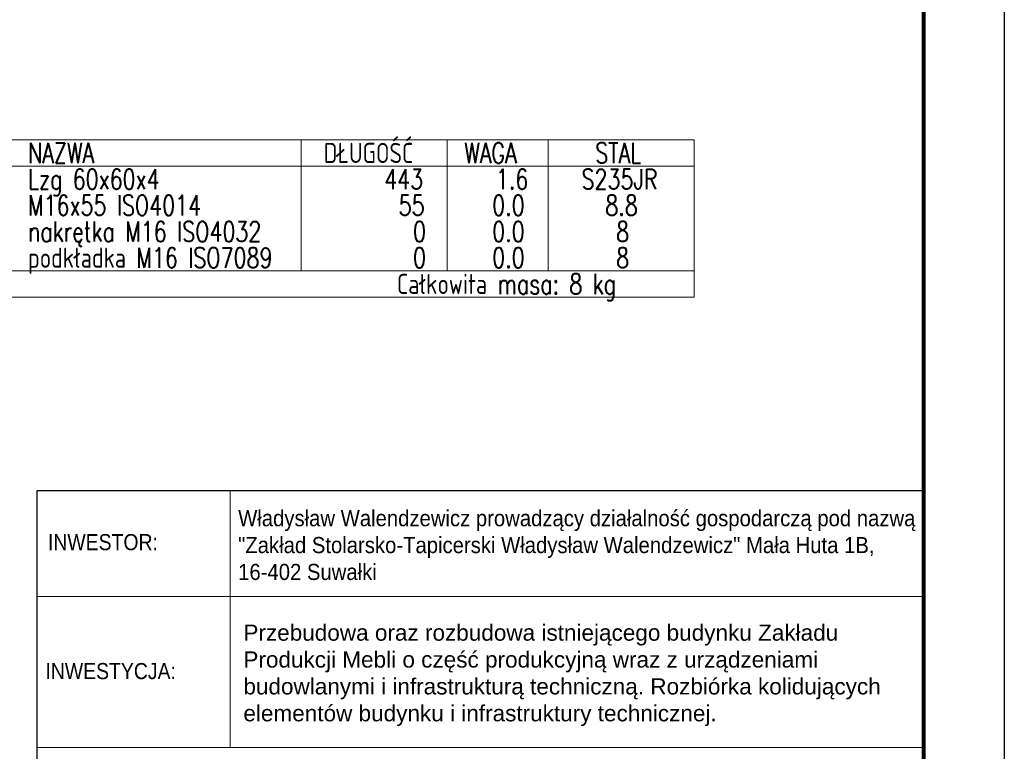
# Model space of a CAD drawing. Header units: millimetres. Extents: x -870 to -648, y 13674 to 14047.
# Tile 3 of 4: x -776 to -654, y 13768 to 13858. Entities that reach past the tile are written whole.
import ezdxf
from ezdxf.enums import TextEntityAlignment as Align

# ---------------------------------------------------------------- set-up
doc = ezdxf.new("R2010")
doc.units = ezdxf.units.MM
doc.header["$LTSCALE"] = 10
for name, color, linetype, lineweight in [('--- widok', 7, 'Continuous', 13), ('_RAMKA', 7, 'Continuous', 35), ('_Tabelka', 7, 'Continuous', 25), ('PS_DIM', 4, 'Continuous', 13), ('PS_TEXT', 3, 'Continuous', 18)]:
    doc.layers.add(name, color=color, linetype=linetype, lineweight=lineweight)
doc.layers.add('_FORMATKA', color=8, linetype='Continuous', plot=False)
doc.styles.add('gil', font='txt', dxfattribs={"width": 0.9})
doc.styles.add('simplex', font='simplex.shx', dxfattribs={"width": 0.75})

# ---------------------------------------------------------------- blocks, each defined once
blk = doc.blocks.new('tabela_rys')
at = {"layer": '_Tabelka', "color": 251, "lineweight": 15}
for p, q in [((45.62, 123.55), (45.62, 91.73)), ((21.62, 110.45), (131.62, 110.45)), ((21.62, 91.73), (131.62, 91.73)), ((21.62, 91.73), (131.62, 91.73)), ((21.62, 91.73), (131.62, 91.73))]:
    blk.add_line(p, q, dxfattribs=at)
at = {"layer": '_Tabelka', "color": 251, "lineweight": 30}
blk.add_lwpolyline([(131.62, 123.55), (21.62, 123.55), (21.62, 7.77), (131.62, 7.77)], close=True, dxfattribs=at)
at = {"layer": '--- widok', "ltscale": 0.5, "insert": (47.25, 106.96, 0.43), "char_height": 2, "width": 80.3878, "attachment_point": 1}
blk.add_mtext('{\\fArial|b0|i0|c238|p34;\\C0;Prze\\fArial|b0|i0|c0|p34;b\\fArial|b0|i0|c238|p34;u\\fArial|b0|i0|c0|p34;dowa o\\fArial|b0|i0|c238|p34;r\\fArial|b0|i0|c0|p34;a\\fArial|b0|i0|c238|p34;z\\fArial|b0|i0|c0|p34; \\fArial|b0|i0|c238|p34;r\\fArial|b0|i0|c0|p34;o\\fArial|b0|i0|c238|p34;z\\fArial|b0|i0|c0|p34;b\\fArial|b0|i0|c238|p34;u\\fArial|b0|i0|c0|p34;dowa \\fArial|b0|i0|c238|p34;ist\\fArial|b0|i0|c0|p34;n\\fArial|b0|i0|c238|p34;ieją\\fArial|b0|i0|c0|p34;c\\fArial|b0|i0|c238|p34;eg\\fArial|b0|i0|c0|p34;o b\\fArial|b0|i0|c238|p34;u\\fArial|b0|i0|c0|p34;d\\fArial|b0|i0|c238|p34;y\\fArial|b0|i0|c0|p34;n\\fArial|b0|i0|c238|p34;ku\\fArial|b0|i0|c0|p34; \\fArial|b0|i0|c238|p34;Z\\fArial|b0|i0|c0|p34;a\\fArial|b0|i0|c238|p34;kł\\fArial|b0|i0|c0|p34;ad\\fArial|b0|i0|c238|p34;u\\fArial|b0|i0|c0|p34; \\fArial|b0|i0|c238|p34;Pr\\fArial|b0|i0|c0|p34;od\\fArial|b0|i0|c238|p34;uk\\fArial|b0|i0|c0|p34;c\\fArial|b0|i0|c238|p34;ji\\fArial|b0|i0|c0|p34; \\fArial|b0|i0|c238|p34;Me\\fArial|b0|i0|c0|p34;b\\fArial|b0|i0|c238|p34;li\\fArial|b0|i0|c0|p34; o c\\fArial|b0|i0|c238|p34;zęść\\fArial|b0|i0|c0|p34; \\fArial|b0|i0|c238|p34;pr\\fArial|b0|i0|c0|p34;od\\fArial|b0|i0|c238|p34;uk\\fArial|b0|i0|c0|p34;c\\fArial|b0|i0|c238|p34;yj\\fArial|b0|i0|c0|p34;n\\fArial|b0|i0|c238|p34;ą\\fArial|b0|i0|c0|p34; w\\fArial|b0|i0|c238|p34;r\\fArial|b0|i0|c0|p34;a\\fArial|b0|i0|c238|p34;z\\fArial|b0|i0|c0|p34; \\fArial|b0|i0|c238|p34;z\\fArial|b0|i0|c0|p34; \\fArial|b0|i0|c238|p34;urzą\\fArial|b0|i0|c0|p34;d\\fArial|b0|i0|c238|p34;ze\\fArial|b0|i0|c0|p34;n\\fArial|b0|i0|c238|p34;i\\fArial|b0|i0|c0|p34;a\\fArial|b0|i0|c238|p34;mi\\fArial|b0|i0|c0|p34; b\\fArial|b0|i0|c238|p34;u\\fArial|b0|i0|c0|p34;dow\\fArial|b0|i0|c238|p34;l\\fArial|b0|i0|c0|p34;an\\fArial|b0|i0|c238|p34;ymi\\fArial|b0|i0|c0|p34; \\fArial|b0|i0|c238|p34;i\\fArial|b0|i0|c0|p34; \\fArial|b0|i0|c238|p34;i\\fArial|b0|i0|c0|p34;n\\fArial|b0|i0|c238|p34;fr\\fArial|b0|i0|c0|p34;a\\fArial|b0|i0|c238|p34;strukturą\\fArial|b0|i0|c0|p34; \\fArial|b0|i0|c238|p34;te\\fArial|b0|i0|c0|p34;c\\fArial|b0|i0|c238|p34;h\\fArial|b0|i0|c0|p34;n\\fArial|b0|i0|c238|p34;i\\fArial|b0|i0|c0|p34;c\\fArial|b0|i0|c238|p34;z\\fArial|b0|i0|c0|p34;n\\fArial|b0|i0|c238|p34;ą\\fArial|b0|i0|c0|p34;. \\fArial|b0|i0|c238|p34;R\\fArial|b0|i0|c0|p34;o\\fArial|b0|i0|c238|p34;z\\fArial|b0|i0|c0|p34;b\\fArial|b0|i0|c238|p34;iórk\\fArial|b0|i0|c0|p34;a \\fArial|b0|i0|c238|p34;k\\fArial|b0|i0|c0|p34;o\\fArial|b0|i0|c238|p34;li\\fArial|b0|i0|c0|p34;d\\fArial|b0|i0|c238|p34;ują\\fArial|b0|i0|c0|p34;c\\fArial|b0|i0|c238|p34;y\\fArial|b0|i0|c0|p34;c\\fArial|b0|i0|c238|p34;h\\fArial|b0|i0|c0|p34; \\fArial|b0|i0|c238|p34;eleme\\fArial|b0|i0|c0|p34;n\\fArial|b0|i0|c238|p34;tó\\fArial|b0|i0|c0|p34;w b\\fArial|b0|i0|c238|p34;u\\fArial|b0|i0|c0|p34;d\\fArial|b0|i0|c238|p34;y\\fArial|b0|i0|c0|p34;n\\fArial|b0|i0|c238|p34;ku\\fArial|b0|i0|c0|p34; \\fArial|b0|i0|c238|p34;i\\fArial|b0|i0|c0|p34; \\fArial|b0|i0|c238|p34;i\\fArial|b0|i0|c0|p34;n\\fArial|b0|i0|c238|p34;fr\\fArial|b0|i0|c0|p34;a\\fArial|b0|i0|c238|p34;struktury\\fArial|b0|i0|c0|p34; \\fArial|b0|i0|c238|p34;te\\fArial|b0|i0|c0|p34;c\\fArial|b0|i0|c238|p34;h\\fArial|b0|i0|c0|p34;n\\fArial|b0|i0|c238|p34;i\\fArial|b0|i0|c0|p34;c\\fArial|b0|i0|c238|p34;z\\fArial|b0|i0|c0|p34;n\\fArial|b0|i0|c238|p34;ej\\fArial|b0|i0|c0|p34;.}', dxfattribs=at)
at = {"layer": '_Tabelka', "color": 12, "style": 'gil', "width": 0.9}
for s, p in [('INWESTOR:', (29.83, 117.19)), ('INWESTYCJA:', (30.79, 101.19))]:
    blk.add_text(s, height=2, dxfattribs=at).set_placement(p, align=Align.MIDDLE)
at = {"layer": '_Tabelka', "color": 7, "insert": (46.6, 116.81), "char_height": 2, "attachment_point": 4, "style": 'gil'}
blk.add_mtext_dynamic_manual_height_columns('{\\fArial|b0|i0|c0|p34;\\C256;W\\fArial|b0|i0|c238|p34;ł\\fArial|b0|i0|c0|p34;ad\\fArial|b0|i0|c238|p34;ysł\\fArial|b0|i0|c0|p34;aw Wa\\fArial|b0|i0|c238|p34;le\\fArial|b0|i0|c0|p34;nd\\fArial|b0|i0|c238|p34;ze\\fArial|b0|i0|c0|p34;w\\fArial|b0|i0|c238|p34;i\\fArial|b0|i0|c0|p34;c\\fArial|b0|i0|c238|p34;z\\fArial|b0|i0|c0|p34;\\~\\fArial|b0|i0|c238|p34;pr\\fArial|b0|i0|c0|p34;owad\\fArial|b0|i0|c238|p34;zą\\fArial|b0|i0|c0|p34;c\\fArial|b0|i0|c238|p34;y\\fArial|b0|i0|c0|p34; d\\fArial|b0|i0|c238|p34;zi\\fArial|b0|i0|c0|p34;a\\fArial|b0|i0|c238|p34;ł\\fArial|b0|i0|c0|p34;a\\fArial|b0|i0|c238|p34;l\\fArial|b0|i0|c0|p34;no\\fArial|b0|i0|c238|p34;ść\\fArial|b0|i0|c0|p34; \\fArial|b0|i0|c238|p34;g\\fArial|b0|i0|c0|p34;o\\fArial|b0|i0|c238|p34;sp\\fArial|b0|i0|c0|p34;oda\\fArial|b0|i0|c238|p34;r\\fArial|b0|i0|c0|p34;c\\fArial|b0|i0|c238|p34;zą\\fArial|b0|i0|c0|p34; \\fArial|b0|i0|c238|p34;p\\fArial|b0|i0|c0|p34;od na\\fArial|b0|i0|c238|p34;z\\fArial|b0|i0|c0|p34;w\\fArial|b0|i0|c238|p34;ą\\fArial|b0|i0|c0|p34; \\fArial|b0|i0|c238|p34;"Z\\fArial|b0|i0|c0|p34;a\\fArial|b0|i0|c238|p34;kł\\fArial|b0|i0|c0|p34;ad \\fArial|b0|i0|c238|p34;St\\fArial|b0|i0|c0|p34;o\\fArial|b0|i0|c238|p34;l\\fArial|b0|i0|c0|p34;a\\fArial|b0|i0|c238|p34;rsk\\fArial|b0|i0|c0|p34;o-\\fArial|b0|i0|c238|p34;T\\fArial|b0|i0|c0|p34;a\\fArial|b0|i0|c238|p34;pi\\fArial|b0|i0|c0|p34;c\\fArial|b0|i0|c238|p34;erski\\fArial|b0|i0|c0|p34; W\\fArial|b0|i0|c238|p34;ł\\fArial|b0|i0|c0|p34;ad\\fArial|b0|i0|c238|p34;ysł\\fArial|b0|i0|c0|p34;aw Wa\\fArial|b0|i0|c238|p34;le\\fArial|b0|i0|c0|p34;nd\\fArial|b0|i0|c238|p34;ze\\fArial|b0|i0|c0|p34;w\\fArial|b0|i0|c238|p34;i\\fArial|b0|i0|c0|p34;c\\fArial|b0|i0|c238|p34;z"\\fArial|b0|i0|c0|p34; \\fArial|b0|i0|c238|p34;M\\fArial|b0|i0|c0|p34;a\\fArial|b0|i0|c238|p34;ł\\fArial|b0|i0|c0|p34;a \\fArial|b0|i0|c238|p34;Hut\\fArial|b0|i0|c0|p34;a \\fArial|b0|i0|c238|p34;1\\fArial|b0|i0|c0|p34;B\\fArial|b0|i0|c238|p34;, \\P16-402 Suwałki}', width=87.5522, gutter_width=12.5, heights=[51.49], dxfattribs=at)
at = {"layer": '_Tabelka', "color": 7, "style": 'gil', "width": 0.9}
for p in [(47.79, 34.83), (47.79, 30.29), (47.79, 26.06)]:
    blk.add_attdef('NAZWA_RYS:', text='', height=2.5, dxfattribs=at).set_placement(p, align=Align.MIDDLE_LEFT)
blk.add_attdef('FORMAT', text='', height=2.5, dxfattribs=at).set_placement((33.12, 15.91), align=Align.MIDDLE)
at = {"layer": '_Tabelka', "color": 7, "style": 'gil', "width": 0.9, "flags": 8}
for tag, p in [('DATA', (61.11, 15.91)), ('SKALA', (87.85, 15.91)), ('NR_RYSUNKU', (117.18, 15.91))]:
    blk.add_attdef(tag, text='', height=2.5, dxfattribs=at).set_placement(p, align=Align.MIDDLE)
blk = doc.blocks.new('*U23')
at = {"layer": '_FORMATKA', "lineweight": -3}
blk.add_lwpolyline([(-210, 0), (0, 0), (0, 297), (-210, 297)], close=True, dxfattribs=at)
at = {"layer": '_RAMKA', "lineweight": -3, "const_width": 0.5}
blk.add_lwpolyline([(-180, 10), (-10, 10), (-10, 287), (-180, 287)], close=True, dxfattribs=at)
blk = doc.blocks.new('*X39')
at = {"color": 7}
for p, q in [((-692.08, 13843.51), (-806.46, 13843.51)), ((-806.46, 13843.51), (-806.46, 13824.01)), ((-692.08, 13824.01), (-692.08, 13843.51)), ((-806.46, 13824.01), (-692.08, 13824.01))]:
    blk.add_line(p, q, dxfattribs=at)
at = {"color": 3}
for p, q in [((-799.58, 13843.51), (-799.58, 13827.26)), ((-777.71, 13843.51), (-777.71, 13827.26)), ((-740.83, 13843.51), (-740.83, 13827.26)), ((-722.71, 13843.51), (-722.71, 13827.26)), ((-710.21, 13843.51), (-710.21, 13827.26)), ((-806.46, 13840.26), (-692.08, 13840.26)), ((-806.46, 13827.26), (-692.08, 13827.26))]:
    blk.add_line(p, q, dxfattribs=at)
at = {"color": 1, "style": 'simplex', "width": 0.75}
for s, p in [('DŁUGOŚĆ', (-738.03, 13840.64)), ('SZT.', (-805.7, 13840.64)), ('POZ.', (-791.55, 13840.64)), ('NAZWA', (-774.71, 13840.64)), ('WAGA', (-720.62, 13840.64)), ('STAL', (-704.36, 13840.64)), ('Całkowita masa: 8 kg', (-728.96, 13824.39))]:
    blk.add_text(s, height=2.5, dxfattribs=at).set_placement(p)
at = {"color": 4, "style": 'simplex', "width": 0.75}
for s, p in [('5', (-803.64, 13837.39)), ('511', (-790.48, 13837.39)), ('Lzg 60x60x4', (-774.71, 13837.39)), ('443', (-730.53, 13837.39)), ('1.6', (-716.69, 13837.39)), ('S235JR', (-706.06, 13837.39)), ('10', (-804.36, 13834.14)), ('M16x55 ISO4014', (-774.71, 13834.14)), ('55', (-728.74, 13834.14)), ('0.0', (-717.14, 13834.14)), ('8.8', (-703.11, 13834.14)), ('nakrętka M16 ISO4032', (-774.71, 13830.89)), ('10', (-804.36, 13830.89)), ('0', (-726.96, 13830.89)), ('0.0', (-717.14, 13830.89)), ('8', (-701.77, 13830.89)), ('20', (-804.54, 13827.64)), ('podkładka M16 ISO7089', (-774.71, 13827.64)), ('0', (-726.96, 13827.64)), ('0.0', (-717.14, 13827.64)), ('8', (-701.77, 13827.64))]:
    blk.add_text(s, height=2.5, dxfattribs=at).set_placement(p)

msp = doc.modelspace()

# ---------------------------------------------------------------- block references
at = {"layer": 'PS_DIM'}
msp.add_blockref('*U23', (-653.63, 13674.19), dxfattribs=at)
at = {"layer": 'PS_DIM', "color": 7}
msp.add_blockref('tabela_rys', (-795.25, 13676.42), dxfattribs=at)
at = {"layer": 'PS_TEXT', "color": 2, "linetype": 'Continuous'}
msp.add_blockref('*X39', (0, 0), dxfattribs=at)

doc.saveas('drawing.dxf')
